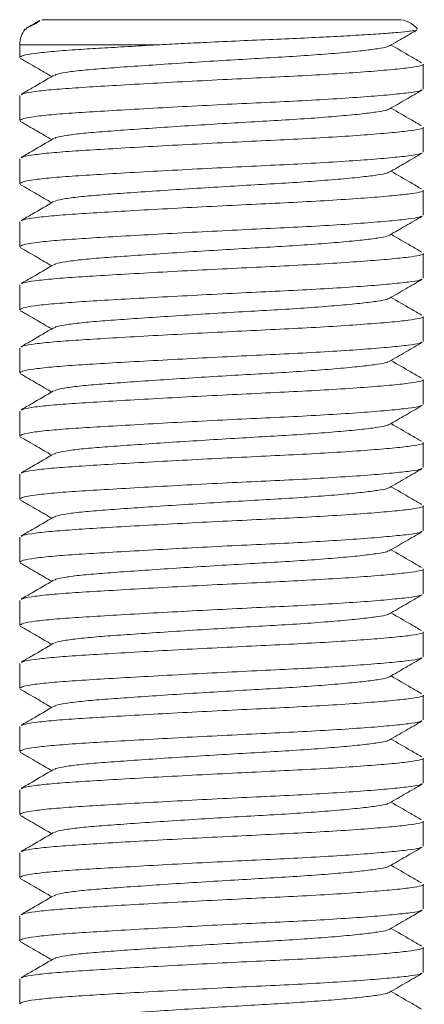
# Model space of a CAD drawing. Header units: millimetres. Extents: x 0 to 420, y 0 to 297.
# Tile 4 of 8: x 161 to 169, y 153 to 173. Entities that reach past the tile are written whole.
import ezdxf

# ---------------------------------------------------------------- set-up
doc = ezdxf.new("R2010")
doc.units = ezdxf.units.MM

msp = doc.modelspace()

# ---------------------------------------------------------------- linework, layer by layer
at = {"color": 7, "linetype": 'Continuous', "lineweight": 15}
for p, q in [((161.293, 172.733), (168.293, 172.733)), ((160.793, 172.233), (160.793, 171.984)), ((168.793, 171.359), (168.793, 171.853)), ((160.793, 171.228), (160.793, 170.734)), ((168.793, 170.109), (168.793, 170.603)), ((160.793, 169.978), (160.793, 169.484)), ((168.793, 168.859), (168.793, 169.353)), ((160.793, 168.728), (160.793, 168.234)), ((168.793, 167.609), (168.793, 168.103)), ((160.793, 167.478), (160.793, 166.984)), ((168.793, 166.359), (168.793, 166.853)), ((160.793, 166.228), (160.793, 165.734)), ((168.793, 165.109), (168.793, 165.603)), ((160.793, 164.978), (160.793, 164.484)), ((168.793, 163.859), (168.793, 164.353)), ((160.793, 163.728), (160.793, 163.234)), ((168.793, 162.609), (168.793, 163.103)), ((160.793, 162.478), (160.793, 161.984)), ((168.793, 161.359), (168.793, 161.853)), ((160.793, 161.228), (160.793, 160.734)), ((168.793, 160.109), (168.793, 160.603)), ((160.793, 159.978), (160.793, 159.484)), ((168.793, 158.859), (168.793, 159.353)), ((160.793, 158.728), (160.793, 158.234)), ((168.793, 157.609), (168.793, 158.103)), ((160.793, 157.478), (160.793, 156.984)), ((168.793, 156.359), (168.793, 156.853)), ((160.793, 156.228), (160.793, 155.734)), ((168.793, 155.109), (168.793, 155.603)), ((160.793, 154.978), (160.793, 154.484)), ((168.793, 153.859), (168.793, 154.353)), ((160.793, 153.728), (160.793, 153.234))]:
    msp.add_line(p, q, dxfattribs=at)
at = {"color": 8, "linetype": 'Continuous', "lineweight": 15}
msp.add_line((163.515, 172.233), (160.793, 172.233), dxfattribs=at)
at = {"color": 7, "linetype": 'Continuous', "lineweight": 15}
for centre, start, end in [((161.293, 172.233), 90, 97.2054), ((168.293, 172.233), 39.3055, 90), ((161.293, 172.233), 141.5152, 180)]:
    msp.add_arc(centre, 0.5, start, end, dxfattribs=at)
for points, knots in [([(161.193, 172.718), (161.192, 172.718), (161.185, 172.716), (161.178, 172.707), (161.172, 172.697), (161.148, 172.679), (161.14, 172.674), (161.131, 172.669), (161.124, 172.664), (161.115, 172.659), (161.102, 172.652), (161.072, 172.637), (160.999, 172.603), (160.929, 172.571), (160.914, 172.549), (160.908, 172.54)], [0, 0, 0, 0, 0.022441, 0.161859, 0.302029, 0.318585, 0.331403, 0.338704, 0.34607, 0.352455, 0.362644, 0.383057, 0.458236, 0.757739, 1, 1, 1, 1]), ([(161.193, 172.719), (161.141, 172.689), (161.061, 172.642), (160.98, 172.595), (160.95, 172.578)], [0, 0, 0, 0, 0.63425, 1, 1, 1, 1]), ([(163.515, 172.233), (163.675, 172.241), (163.998, 172.259), (164.551, 172.286), (165.166, 172.315), (165.819, 172.343), (166.449, 172.37), (167.024, 172.398), (167.537, 172.427), (167.966, 172.454), (168.309, 172.48), (168.54, 172.504), (168.661, 172.521), (168.664, 172.53), (168.665, 172.533)], [0, 0, 0, 0, 0.0700789, 0.14133, 0.2330429, 0.3274143, 0.4192021, 0.5136993, 0.6046953, 0.6983417, 0.7891512, 0.8825873, 0.9735459, 1, 1, 1, 1]), ([(168.12, 172.21), (168.229, 172.273), (168.412, 172.379), (168.594, 172.485), (168.668, 172.527)], [0, 0, 0, 0, 0.599565, 1, 1, 1, 1]), ([(163.515, 172.233), (163.32, 172.222), (162.934, 172.2), (162.414, 172.17), (161.912, 172.139), (161.451, 172.106), (161.078, 172.065), (160.837, 172.024), (160.809, 171.997), (160.795, 171.984)], [0, 0, 0, 0, 0.125785, 0.249429, 0.369569, 0.523467, 0.682463, 0.843595, 1, 1, 1, 1]), ([(168.104, 172.21), (168.096, 172.204), (168.073, 172.186), (167.901, 172.157), (167.599, 172.118), (167.174, 172.076), (166.657, 172.035), (166.076, 171.996), (165.453, 171.961), (164.803, 171.923), (164.14, 171.882), (163.498, 171.84), (162.916, 171.8), (162.413, 171.764), (161.997, 171.728), (161.689, 171.688), (161.512, 171.653), (161.489, 171.634), (161.483, 171.628)], [0, 0, 0, 0, 0.03143, 0.096287, 0.163333, 0.231729, 0.300125, 0.367171, 0.432028, 0.498347, 0.566438, 0.634988, 0.702627, 0.768093, 0.83356, 0.901199, 0.969749, 1, 1, 1, 1]), ([(168.762, 171.88), (168.69, 171.922), (168.489, 172.038), (168.287, 172.156), (168.157, 172.231)], [0, 0, 0, 0, 0.354447, 1, 1, 1, 1]), ([(160.805, 171.968), (160.915, 171.905), (161.123, 171.784), (161.331, 171.663), (161.43, 171.606)], [0, 0, 0, 0, 0.5261351, 1, 1, 1, 1]), ([(160.829, 171.247), (160.838, 171.254), (160.865, 171.275), (161.081, 171.31), (161.45, 171.35), (161.948, 171.386), (162.548, 171.422), (163.245, 171.463), (164.012, 171.504), (164.805, 171.545), (165.582, 171.583), (166.327, 171.618), (167.021, 171.657), (167.641, 171.699), (168.146, 171.74), (168.518, 171.779), (168.729, 171.814), (168.818, 171.839), (168.792, 171.853), (168.791, 171.853)], [0, 0, 0, 0, 0.034239, 0.100031, 0.164951, 0.22779, 0.290628, 0.355549, 0.421341, 0.486694, 0.550349, 0.612604, 0.676956, 0.742601, 0.808247, 0.872599, 0.934854, 0.998509, 1, 1, 1, 1]), ([(161.466, 171.628), (161.324, 171.545), (161.11, 171.421), (160.896, 171.297), (160.824, 171.255)], [0, 0, 0, 0, 0.665895, 1, 1, 1, 1]), ([(168.758, 171.341), (168.748, 171.334), (168.719, 171.314), (168.51, 171.285), (168.148, 171.246), (167.64, 171.204), (167.021, 171.163), (166.327, 171.123), (165.582, 171.089), (164.805, 171.051), (164.012, 171.01), (163.245, 170.968), (162.548, 170.928), (161.947, 170.892), (161.451, 170.856), (161.078, 170.815), (160.837, 170.774), (160.809, 170.747), (160.795, 170.734)], [0, 0, 0, 0, 0.035493, 0.09775, 0.162104, 0.227751, 0.293398, 0.357752, 0.420009, 0.483666, 0.549022, 0.614816, 0.679738, 0.742579, 0.805419, 0.870342, 0.936136, 1, 1, 1, 1]), ([(168.12, 170.96), (168.229, 171.023), (168.448, 171.15), (168.667, 171.277), (168.777, 171.341)], [0, 0, 0, 0, 0.499846, 1, 1, 1, 1]), ([(168.104, 170.96), (168.096, 170.954), (168.073, 170.936), (167.901, 170.907), (167.599, 170.868), (167.174, 170.826), (166.657, 170.785), (166.076, 170.746), (165.453, 170.711), (164.803, 170.673), (164.14, 170.632), (163.498, 170.59), (162.916, 170.55), (162.413, 170.514), (161.997, 170.478), (161.689, 170.438), (161.512, 170.403), (161.489, 170.384), (161.483, 170.378)], [0, 0, 0, 0, 0.03143, 0.096287, 0.163333, 0.231729, 0.300125, 0.367171, 0.432028, 0.498347, 0.566438, 0.634988, 0.702627, 0.768093, 0.83356, 0.901199, 0.969749, 1, 1, 1, 1]), ([(168.762, 170.63), (168.69, 170.672), (168.489, 170.788), (168.287, 170.906), (168.157, 170.981)], [0, 0, 0, 0, 0.354447, 1, 1, 1, 1]), ([(160.805, 170.718), (160.915, 170.655), (161.123, 170.534), (161.331, 170.413), (161.43, 170.356)], [0, 0, 0, 0, 0.526135, 1, 1, 1, 1]), ([(160.829, 169.997), (160.838, 170.004), (160.865, 170.025), (161.081, 170.06), (161.45, 170.1), (161.948, 170.136), (162.548, 170.172), (163.245, 170.213), (164.012, 170.254), (164.805, 170.295), (165.582, 170.333), (166.327, 170.368), (167.021, 170.407), (167.641, 170.449), (168.146, 170.49), (168.518, 170.529), (168.729, 170.564), (168.818, 170.589), (168.792, 170.603), (168.791, 170.603)], [0, 0, 0, 0, 0.0342385, 0.1000306, 0.164951, 0.2277896, 0.2906282, 0.3555485, 0.4213407, 0.486694, 0.550349, 0.6126045, 0.6769563, 0.7426015, 0.8082467, 0.8725985, 0.9348539, 0.998509, 1, 1, 1, 1]), ([(161.466, 170.378), (161.324, 170.295), (161.11, 170.171), (160.896, 170.047), (160.824, 170.005)], [0, 0, 0, 0, 0.665895, 1, 1, 1, 1]), ([(168.758, 170.091), (168.748, 170.084), (168.719, 170.064), (168.51, 170.035), (168.148, 169.996), (167.64, 169.954), (167.021, 169.913), (166.327, 169.873), (165.582, 169.839), (164.805, 169.801), (164.012, 169.76), (163.245, 169.718), (162.548, 169.678), (161.947, 169.642), (161.451, 169.606), (161.078, 169.565), (160.837, 169.524), (160.809, 169.497), (160.795, 169.484)], [0, 0, 0, 0, 0.035493, 0.09775, 0.162104, 0.227751, 0.293398, 0.357752, 0.420009, 0.483666, 0.549022, 0.614816, 0.679738, 0.742579, 0.805419, 0.870342, 0.936136, 1, 1, 1, 1]), ([(168.12, 169.71), (168.229, 169.773), (168.448, 169.9), (168.667, 170.027), (168.777, 170.091)], [0, 0, 0, 0, 0.499846, 1, 1, 1, 1]), ([(168.104, 169.71), (168.096, 169.704), (168.073, 169.686), (167.901, 169.657), (167.599, 169.618), (167.174, 169.576), (166.657, 169.535), (166.076, 169.496), (165.453, 169.461), (164.803, 169.423), (164.14, 169.382), (163.498, 169.34), (162.916, 169.3), (162.413, 169.264), (161.997, 169.228), (161.689, 169.188), (161.512, 169.153), (161.489, 169.134), (161.483, 169.128)], [0, 0, 0, 0, 0.03143, 0.096287, 0.163333, 0.231729, 0.300125, 0.367171, 0.432028, 0.498347, 0.566438, 0.634988, 0.702627, 0.768093, 0.83356, 0.901199, 0.969749, 1, 1, 1, 1]), ([(168.762, 169.38), (168.69, 169.422), (168.489, 169.538), (168.287, 169.656), (168.157, 169.731)], [0, 0, 0, 0, 0.354447, 1, 1, 1, 1]), ([(160.805, 169.468), (160.915, 169.405), (161.123, 169.284), (161.331, 169.163), (161.43, 169.106)], [0, 0, 0, 0, 0.526135, 1, 1, 1, 1]), ([(160.829, 168.747), (160.838, 168.754), (160.865, 168.775), (161.081, 168.81), (161.45, 168.85), (161.948, 168.886), (162.548, 168.922), (163.245, 168.963), (164.012, 169.004), (164.805, 169.045), (165.582, 169.083), (166.327, 169.118), (167.021, 169.157), (167.641, 169.199), (168.146, 169.24), (168.518, 169.279), (168.729, 169.314), (168.818, 169.339), (168.792, 169.353), (168.791, 169.353)], [0, 0, 0, 0, 0.034239, 0.100031, 0.164951, 0.22779, 0.290628, 0.355549, 0.421341, 0.486694, 0.550349, 0.612604, 0.676956, 0.742601, 0.808247, 0.872599, 0.934854, 0.998509, 1, 1, 1, 1]), ([(161.466, 169.128), (161.324, 169.045), (161.11, 168.921), (160.896, 168.797), (160.824, 168.755)], [0, 0, 0, 0, 0.665895, 1, 1, 1, 1]), ([(168.758, 168.841), (168.748, 168.834), (168.719, 168.814), (168.51, 168.785), (168.148, 168.746), (167.64, 168.704), (167.021, 168.663), (166.327, 168.623), (165.582, 168.589), (164.805, 168.551), (164.012, 168.51), (163.245, 168.468), (162.548, 168.428), (161.947, 168.392), (161.451, 168.356), (161.078, 168.315), (160.837, 168.274), (160.809, 168.247), (160.795, 168.234)], [0, 0, 0, 0, 0.0354925, 0.0977499, 0.1621037, 0.2277509, 0.2933981, 0.3577519, 0.4200093, 0.4836663, 0.5490216, 0.6148158, 0.6797381, 0.7425787, 0.8054193, 0.8703416, 0.9361357, 1, 1, 1, 1]), ([(168.12, 168.46), (168.229, 168.523), (168.448, 168.65), (168.667, 168.777), (168.777, 168.841)], [0, 0, 0, 0, 0.499846, 1, 1, 1, 1]), ([(168.104, 168.46), (168.096, 168.454), (168.073, 168.436), (167.901, 168.407), (167.599, 168.368), (167.174, 168.326), (166.657, 168.285), (166.076, 168.246), (165.453, 168.211), (164.803, 168.173), (164.14, 168.132), (163.498, 168.09), (162.916, 168.05), (162.413, 168.014), (161.997, 167.978), (161.689, 167.938), (161.512, 167.903), (161.489, 167.884), (161.483, 167.878)], [0, 0, 0, 0, 0.03143, 0.096287, 0.163333, 0.231729, 0.300125, 0.367171, 0.432028, 0.498347, 0.566438, 0.634988, 0.702627, 0.768093, 0.83356, 0.901199, 0.969749, 1, 1, 1, 1]), ([(168.762, 168.13), (168.69, 168.172), (168.489, 168.288), (168.287, 168.406), (168.157, 168.481)], [0, 0, 0, 0, 0.354447, 1, 1, 1, 1]), ([(160.805, 168.218), (160.915, 168.155), (161.123, 168.034), (161.331, 167.913), (161.43, 167.856)], [0, 0, 0, 0, 0.526135, 1, 1, 1, 1]), ([(160.829, 167.497), (160.838, 167.504), (160.865, 167.525), (161.081, 167.56), (161.45, 167.6), (161.948, 167.636), (162.548, 167.672), (163.245, 167.713), (164.012, 167.754), (164.805, 167.795), (165.582, 167.833), (166.327, 167.868), (167.021, 167.907), (167.641, 167.949), (168.146, 167.99), (168.518, 168.029), (168.729, 168.064), (168.818, 168.089), (168.792, 168.103), (168.791, 168.103)], [0, 0, 0, 0, 0.034239, 0.100031, 0.164951, 0.22779, 0.290628, 0.355549, 0.421341, 0.486694, 0.550349, 0.612604, 0.676956, 0.742601, 0.808247, 0.872599, 0.934854, 0.998509, 1, 1, 1, 1]), ([(161.466, 167.878), (161.324, 167.795), (161.11, 167.671), (160.896, 167.547), (160.824, 167.505)], [0, 0, 0, 0, 0.6658954, 1, 1, 1, 1]), ([(168.758, 167.591), (168.748, 167.584), (168.719, 167.564), (168.51, 167.535), (168.148, 167.496), (167.64, 167.454), (167.021, 167.413), (166.327, 167.373), (165.582, 167.339), (164.805, 167.301), (164.012, 167.26), (163.245, 167.218), (162.548, 167.178), (161.947, 167.142), (161.451, 167.106), (161.078, 167.065), (160.837, 167.024), (160.809, 166.997), (160.795, 166.984)], [0, 0, 0, 0, 0.0354925, 0.0977499, 0.1621037, 0.2277509, 0.2933981, 0.3577519, 0.4200093, 0.4836663, 0.5490216, 0.6148158, 0.6797381, 0.7425787, 0.8054193, 0.8703416, 0.9361357, 1, 1, 1, 1]), ([(168.12, 167.21), (168.229, 167.273), (168.448, 167.4), (168.667, 167.527), (168.777, 167.591)], [0, 0, 0, 0, 0.499846, 1, 1, 1, 1]), ([(168.104, 167.21), (168.096, 167.204), (168.073, 167.186), (167.901, 167.157), (167.599, 167.118), (167.174, 167.076), (166.657, 167.035), (166.076, 166.996), (165.453, 166.961), (164.803, 166.923), (164.14, 166.882), (163.498, 166.84), (162.916, 166.8), (162.413, 166.764), (161.997, 166.728), (161.689, 166.688), (161.512, 166.653), (161.489, 166.634), (161.483, 166.628)], [0, 0, 0, 0, 0.03143, 0.096287, 0.163333, 0.231729, 0.300125, 0.367171, 0.432028, 0.498347, 0.566438, 0.634988, 0.702627, 0.768093, 0.83356, 0.901199, 0.969749, 1, 1, 1, 1]), ([(168.762, 166.88), (168.69, 166.922), (168.489, 167.038), (168.287, 167.156), (168.157, 167.231)], [0, 0, 0, 0, 0.354447, 1, 1, 1, 1]), ([(160.805, 166.968), (160.915, 166.905), (161.123, 166.784), (161.331, 166.663), (161.43, 166.606)], [0, 0, 0, 0, 0.5261351, 1, 1, 1, 1]), ([(160.829, 166.247), (160.838, 166.254), (160.865, 166.275), (161.081, 166.31), (161.45, 166.35), (161.948, 166.386), (162.548, 166.422), (163.245, 166.463), (164.012, 166.504), (164.805, 166.545), (165.582, 166.583), (166.327, 166.618), (167.021, 166.657), (167.641, 166.699), (168.146, 166.74), (168.518, 166.779), (168.729, 166.814), (168.818, 166.839), (168.792, 166.853), (168.791, 166.853)], [0, 0, 0, 0, 0.034239, 0.100031, 0.164951, 0.22779, 0.290628, 0.355549, 0.421341, 0.486694, 0.550349, 0.612604, 0.676956, 0.742601, 0.808247, 0.872599, 0.934854, 0.998509, 1, 1, 1, 1]), ([(161.466, 166.628), (161.324, 166.545), (161.11, 166.421), (160.896, 166.297), (160.824, 166.255)], [0, 0, 0, 0, 0.665895, 1, 1, 1, 1]), ([(168.758, 166.341), (168.748, 166.334), (168.719, 166.314), (168.51, 166.285), (168.148, 166.246), (167.64, 166.204), (167.021, 166.163), (166.327, 166.123), (165.582, 166.089), (164.805, 166.051), (164.012, 166.01), (163.245, 165.968), (162.548, 165.928), (161.947, 165.892), (161.451, 165.856), (161.078, 165.815), (160.837, 165.774), (160.809, 165.747), (160.795, 165.734)], [0, 0, 0, 0, 0.035493, 0.09775, 0.162104, 0.227751, 0.293398, 0.357752, 0.420009, 0.483666, 0.549022, 0.614816, 0.679738, 0.742579, 0.805419, 0.870342, 0.936136, 1, 1, 1, 1]), ([(168.12, 165.96), (168.229, 166.023), (168.448, 166.15), (168.667, 166.277), (168.777, 166.341)], [0, 0, 0, 0, 0.499846, 1, 1, 1, 1]), ([(168.104, 165.96), (168.096, 165.954), (168.073, 165.936), (167.901, 165.907), (167.599, 165.868), (167.174, 165.826), (166.657, 165.785), (166.076, 165.746), (165.453, 165.711), (164.803, 165.673), (164.14, 165.632), (163.498, 165.59), (162.916, 165.55), (162.413, 165.514), (161.997, 165.478), (161.689, 165.438), (161.512, 165.403), (161.489, 165.384), (161.483, 165.378)], [0, 0, 0, 0, 0.03143, 0.096287, 0.163333, 0.231729, 0.300125, 0.367171, 0.432028, 0.498347, 0.566438, 0.634988, 0.702627, 0.768093, 0.83356, 0.901199, 0.969749, 1, 1, 1, 1]), ([(168.762, 165.63), (168.69, 165.672), (168.489, 165.788), (168.287, 165.906), (168.157, 165.981)], [0, 0, 0, 0, 0.354447, 1, 1, 1, 1]), ([(160.805, 165.718), (160.915, 165.655), (161.123, 165.534), (161.331, 165.413), (161.43, 165.356)], [0, 0, 0, 0, 0.526135, 1, 1, 1, 1]), ([(160.829, 164.997), (160.838, 165.004), (160.865, 165.025), (161.081, 165.06), (161.45, 165.1), (161.948, 165.136), (162.548, 165.172), (163.245, 165.213), (164.012, 165.254), (164.805, 165.295), (165.582, 165.333), (166.327, 165.368), (167.021, 165.407), (167.641, 165.449), (168.146, 165.49), (168.518, 165.529), (168.729, 165.564), (168.818, 165.589), (168.792, 165.603), (168.791, 165.603)], [0, 0, 0, 0, 0.034239, 0.100031, 0.164951, 0.22779, 0.290628, 0.355549, 0.421341, 0.486694, 0.550349, 0.612604, 0.676956, 0.742601, 0.808247, 0.872599, 0.934854, 0.998509, 1, 1, 1, 1]), ([(161.466, 165.378), (161.324, 165.295), (161.11, 165.171), (160.896, 165.047), (160.824, 165.005)], [0, 0, 0, 0, 0.665895, 1, 1, 1, 1]), ([(168.758, 165.091), (168.748, 165.084), (168.719, 165.064), (168.51, 165.035), (168.148, 164.996), (167.64, 164.954), (167.021, 164.913), (166.327, 164.873), (165.582, 164.839), (164.805, 164.801), (164.012, 164.76), (163.245, 164.718), (162.548, 164.678), (161.947, 164.642), (161.451, 164.606), (161.078, 164.565), (160.837, 164.524), (160.809, 164.497), (160.795, 164.484)], [0, 0, 0, 0, 0.035493, 0.09775, 0.162104, 0.227751, 0.293398, 0.357752, 0.420009, 0.483666, 0.549022, 0.614816, 0.679738, 0.742579, 0.805419, 0.870342, 0.936136, 1, 1, 1, 1]), ([(168.12, 164.71), (168.229, 164.773), (168.448, 164.9), (168.667, 165.027), (168.777, 165.091)], [0, 0, 0, 0, 0.499846, 1, 1, 1, 1]), ([(168.104, 164.71), (168.096, 164.704), (168.073, 164.686), (167.901, 164.657), (167.599, 164.618), (167.174, 164.576), (166.657, 164.535), (166.076, 164.496), (165.453, 164.461), (164.803, 164.423), (164.14, 164.382), (163.498, 164.34), (162.916, 164.3), (162.413, 164.264), (161.997, 164.228), (161.689, 164.188), (161.512, 164.153), (161.489, 164.134), (161.483, 164.128)], [0, 0, 0, 0, 0.03143, 0.096287, 0.163333, 0.231729, 0.300125, 0.367171, 0.432028, 0.498347, 0.566438, 0.634988, 0.702627, 0.768093, 0.83356, 0.901199, 0.969749, 1, 1, 1, 1]), ([(168.762, 164.38), (168.69, 164.422), (168.489, 164.538), (168.287, 164.656), (168.157, 164.731)], [0, 0, 0, 0, 0.354447, 1, 1, 1, 1]), ([(160.805, 164.468), (160.915, 164.405), (161.123, 164.284), (161.331, 164.163), (161.43, 164.106)], [0, 0, 0, 0, 0.526135, 1, 1, 1, 1]), ([(160.829, 163.747), (160.838, 163.754), (160.865, 163.775), (161.081, 163.81), (161.45, 163.85), (161.948, 163.886), (162.548, 163.922), (163.245, 163.963), (164.012, 164.004), (164.805, 164.045), (165.582, 164.083), (166.327, 164.118), (167.021, 164.157), (167.641, 164.199), (168.146, 164.24), (168.518, 164.279), (168.729, 164.314), (168.818, 164.339), (168.792, 164.353), (168.791, 164.353)], [0, 0, 0, 0, 0.034239, 0.100031, 0.164951, 0.22779, 0.290628, 0.355549, 0.421341, 0.486694, 0.550349, 0.612604, 0.676956, 0.742601, 0.808247, 0.872599, 0.934854, 0.998509, 1, 1, 1, 1]), ([(161.466, 164.128), (161.324, 164.045), (161.11, 163.921), (160.896, 163.797), (160.824, 163.755)], [0, 0, 0, 0, 0.6658954, 1, 1, 1, 1]), ([(168.758, 163.841), (168.748, 163.834), (168.719, 163.814), (168.51, 163.785), (168.148, 163.746), (167.64, 163.704), (167.021, 163.663), (166.327, 163.623), (165.582, 163.589), (164.805, 163.551), (164.012, 163.51), (163.245, 163.468), (162.548, 163.428), (161.947, 163.392), (161.451, 163.356), (161.078, 163.315), (160.837, 163.274), (160.809, 163.247), (160.795, 163.234)], [0, 0, 0, 0, 0.035493, 0.09775, 0.162104, 0.227751, 0.293398, 0.357752, 0.420009, 0.483666, 0.549022, 0.614816, 0.679738, 0.742579, 0.805419, 0.870342, 0.936136, 1, 1, 1, 1]), ([(168.12, 163.46), (168.229, 163.523), (168.448, 163.65), (168.667, 163.777), (168.777, 163.841)], [0, 0, 0, 0, 0.499846, 1, 1, 1, 1]), ([(168.762, 163.13), (168.69, 163.172), (168.489, 163.288), (168.287, 163.406), (168.157, 163.481)], [0, 0, 0, 0, 0.354447, 1, 1, 1, 1]), ([(168.104, 163.46), (168.096, 163.454), (168.073, 163.436), (167.901, 163.407), (167.599, 163.368), (167.174, 163.326), (166.657, 163.285), (166.076, 163.246), (165.453, 163.211), (164.803, 163.173), (164.14, 163.132), (163.498, 163.09), (162.916, 163.05), (162.413, 163.014), (161.997, 162.978), (161.689, 162.938), (161.512, 162.903), (161.489, 162.884), (161.483, 162.878)], [0, 0, 0, 0, 0.03143, 0.096287, 0.163333, 0.231729, 0.300125, 0.367171, 0.432028, 0.498347, 0.566438, 0.634988, 0.702627, 0.768093, 0.83356, 0.901199, 0.969749, 1, 1, 1, 1]), ([(160.805, 163.218), (160.915, 163.155), (161.123, 163.034), (161.331, 162.913), (161.43, 162.856)], [0, 0, 0, 0, 0.526135, 1, 1, 1, 1]), ([(160.829, 162.497), (160.838, 162.504), (160.865, 162.525), (161.081, 162.56), (161.45, 162.6), (161.948, 162.636), (162.548, 162.672), (163.245, 162.713), (164.012, 162.754), (164.805, 162.795), (165.582, 162.833), (166.327, 162.868), (167.021, 162.907), (167.641, 162.949), (168.146, 162.99), (168.518, 163.029), (168.729, 163.064), (168.818, 163.089), (168.792, 163.103), (168.791, 163.103)], [0, 0, 0, 0, 0.034239, 0.100031, 0.164951, 0.22779, 0.290628, 0.355549, 0.421341, 0.486694, 0.550349, 0.612604, 0.676956, 0.742601, 0.808247, 0.872599, 0.934854, 0.998509, 1, 1, 1, 1]), ([(161.466, 162.878), (161.324, 162.795), (161.11, 162.671), (160.896, 162.547), (160.824, 162.505)], [0, 0, 0, 0, 0.6658954, 1, 1, 1, 1]), ([(168.758, 162.591), (168.748, 162.584), (168.719, 162.564), (168.51, 162.535), (168.148, 162.496), (167.64, 162.454), (167.021, 162.413), (166.327, 162.373), (165.582, 162.339), (164.805, 162.301), (164.012, 162.26), (163.245, 162.218), (162.548, 162.178), (161.947, 162.142), (161.451, 162.106), (161.078, 162.065), (160.837, 162.024), (160.809, 161.997), (160.795, 161.984)], [0, 0, 0, 0, 0.035493, 0.09775, 0.162104, 0.227751, 0.293398, 0.357752, 0.420009, 0.483666, 0.549022, 0.614816, 0.679738, 0.742579, 0.805419, 0.870342, 0.936136, 1, 1, 1, 1]), ([(168.12, 162.21), (168.229, 162.273), (168.448, 162.4), (168.667, 162.527), (168.777, 162.591)], [0, 0, 0, 0, 0.499846, 1, 1, 1, 1]), ([(168.104, 162.21), (168.096, 162.204), (168.073, 162.186), (167.901, 162.157), (167.599, 162.118), (167.174, 162.076), (166.657, 162.035), (166.076, 161.996), (165.453, 161.961), (164.803, 161.923), (164.14, 161.882), (163.498, 161.84), (162.916, 161.8), (162.413, 161.764), (161.997, 161.728), (161.689, 161.688), (161.512, 161.653), (161.489, 161.634), (161.483, 161.628)], [0, 0, 0, 0, 0.03143, 0.096287, 0.163333, 0.231729, 0.300125, 0.367171, 0.432028, 0.498347, 0.566438, 0.634988, 0.702627, 0.768093, 0.83356, 0.901199, 0.969749, 1, 1, 1, 1]), ([(168.762, 161.88), (168.69, 161.922), (168.489, 162.038), (168.287, 162.156), (168.157, 162.231)], [0, 0, 0, 0, 0.354447, 1, 1, 1, 1]), ([(160.805, 161.968), (160.915, 161.905), (161.123, 161.784), (161.331, 161.663), (161.43, 161.606)], [0, 0, 0, 0, 0.526135, 1, 1, 1, 1]), ([(160.829, 161.247), (160.838, 161.254), (160.865, 161.275), (161.081, 161.31), (161.45, 161.35), (161.948, 161.386), (162.548, 161.422), (163.245, 161.463), (164.012, 161.504), (164.805, 161.545), (165.582, 161.583), (166.327, 161.618), (167.021, 161.657), (167.641, 161.699), (168.146, 161.74), (168.518, 161.779), (168.729, 161.814), (168.818, 161.839), (168.792, 161.853), (168.791, 161.853)], [0, 0, 0, 0, 0.034239, 0.100031, 0.164951, 0.22779, 0.290628, 0.355549, 0.421341, 0.486694, 0.550349, 0.612604, 0.676956, 0.742601, 0.808247, 0.872599, 0.934854, 0.998509, 1, 1, 1, 1]), ([(161.466, 161.628), (161.324, 161.545), (161.11, 161.421), (160.896, 161.297), (160.824, 161.255)], [0, 0, 0, 0, 0.665895, 1, 1, 1, 1]), ([(168.758, 161.341), (168.748, 161.334), (168.719, 161.314), (168.51, 161.285), (168.148, 161.246), (167.64, 161.204), (167.021, 161.163), (166.327, 161.123), (165.582, 161.089), (164.805, 161.051), (164.012, 161.01), (163.245, 160.968), (162.548, 160.928), (161.947, 160.892), (161.451, 160.856), (161.078, 160.815), (160.837, 160.774), (160.809, 160.747), (160.795, 160.734)], [0, 0, 0, 0, 0.035493, 0.09775, 0.162104, 0.227751, 0.293398, 0.357752, 0.420009, 0.483666, 0.549022, 0.614816, 0.679738, 0.742579, 0.805419, 0.870342, 0.936136, 1, 1, 1, 1]), ([(168.12, 160.96), (168.229, 161.023), (168.448, 161.15), (168.667, 161.277), (168.777, 161.341)], [0, 0, 0, 0, 0.499846, 1, 1, 1, 1]), ([(168.104, 160.96), (168.096, 160.954), (168.073, 160.936), (167.901, 160.907), (167.599, 160.868), (167.174, 160.826), (166.657, 160.785), (166.076, 160.746), (165.453, 160.711), (164.803, 160.673), (164.14, 160.632), (163.498, 160.59), (162.916, 160.55), (162.413, 160.514), (161.997, 160.478), (161.689, 160.438), (161.512, 160.403), (161.489, 160.384), (161.483, 160.378)], [0, 0, 0, 0, 0.03143, 0.096287, 0.163333, 0.231729, 0.300125, 0.367171, 0.432028, 0.498347, 0.566438, 0.634988, 0.702627, 0.768093, 0.83356, 0.901199, 0.969749, 1, 1, 1, 1]), ([(168.762, 160.63), (168.69, 160.672), (168.489, 160.788), (168.287, 160.906), (168.157, 160.981)], [0, 0, 0, 0, 0.354447, 1, 1, 1, 1]), ([(160.805, 160.718), (160.915, 160.655), (161.123, 160.534), (161.331, 160.413), (161.43, 160.356)], [0, 0, 0, 0, 0.5261351, 1, 1, 1, 1]), ([(160.829, 159.997), (160.838, 160.004), (160.865, 160.025), (161.081, 160.06), (161.45, 160.1), (161.948, 160.136), (162.548, 160.172), (163.245, 160.213), (164.012, 160.254), (164.805, 160.295), (165.582, 160.333), (166.327, 160.368), (167.021, 160.407), (167.641, 160.449), (168.146, 160.49), (168.518, 160.529), (168.729, 160.564), (168.818, 160.589), (168.792, 160.603), (168.791, 160.603)], [0, 0, 0, 0, 0.034239, 0.100031, 0.164951, 0.22779, 0.290628, 0.355549, 0.421341, 0.486694, 0.550349, 0.612604, 0.676956, 0.742601, 0.808247, 0.872599, 0.934854, 0.998509, 1, 1, 1, 1]), ([(161.466, 160.378), (161.324, 160.295), (161.11, 160.171), (160.896, 160.047), (160.824, 160.005)], [0, 0, 0, 0, 0.665895, 1, 1, 1, 1]), ([(168.758, 160.091), (168.748, 160.084), (168.719, 160.064), (168.51, 160.035), (168.148, 159.996), (167.64, 159.954), (167.021, 159.913), (166.327, 159.873), (165.582, 159.839), (164.805, 159.801), (164.012, 159.76), (163.245, 159.718), (162.548, 159.678), (161.947, 159.642), (161.451, 159.606), (161.078, 159.565), (160.837, 159.524), (160.809, 159.497), (160.795, 159.484)], [0, 0, 0, 0, 0.035493, 0.09775, 0.162104, 0.227751, 0.293398, 0.357752, 0.420009, 0.483666, 0.549022, 0.614816, 0.679738, 0.742579, 0.805419, 0.870342, 0.936136, 1, 1, 1, 1]), ([(168.12, 159.71), (168.229, 159.773), (168.448, 159.9), (168.667, 160.027), (168.777, 160.091)], [0, 0, 0, 0, 0.499846, 1, 1, 1, 1]), ([(168.104, 159.71), (168.096, 159.704), (168.073, 159.686), (167.901, 159.657), (167.599, 159.618), (167.174, 159.576), (166.657, 159.535), (166.076, 159.496), (165.453, 159.461), (164.803, 159.423), (164.14, 159.382), (163.498, 159.34), (162.916, 159.3), (162.413, 159.264), (161.997, 159.228), (161.689, 159.188), (161.512, 159.153), (161.489, 159.134), (161.483, 159.128)], [0, 0, 0, 0, 0.03143, 0.096287, 0.163333, 0.231729, 0.300125, 0.367171, 0.432028, 0.498347, 0.566438, 0.634988, 0.702627, 0.768093, 0.83356, 0.901199, 0.969749, 1, 1, 1, 1]), ([(168.762, 159.38), (168.69, 159.422), (168.489, 159.538), (168.287, 159.656), (168.157, 159.731)], [0, 0, 0, 0, 0.354447, 1, 1, 1, 1]), ([(160.805, 159.468), (160.915, 159.405), (161.123, 159.284), (161.331, 159.163), (161.43, 159.106)], [0, 0, 0, 0, 0.526135, 1, 1, 1, 1]), ([(160.829, 158.747), (160.838, 158.754), (160.865, 158.775), (161.081, 158.81), (161.45, 158.85), (161.948, 158.886), (162.548, 158.922), (163.245, 158.963), (164.012, 159.004), (164.805, 159.045), (165.582, 159.083), (166.327, 159.118), (167.021, 159.157), (167.641, 159.199), (168.146, 159.24), (168.518, 159.279), (168.729, 159.314), (168.818, 159.339), (168.792, 159.353), (168.791, 159.353)], [0, 0, 0, 0, 0.034239, 0.100031, 0.164951, 0.22779, 0.290628, 0.355549, 0.421341, 0.486694, 0.550349, 0.612604, 0.676956, 0.742601, 0.808247, 0.872599, 0.934854, 0.998509, 1, 1, 1, 1]), ([(161.466, 159.128), (161.324, 159.045), (161.11, 158.921), (160.896, 158.797), (160.824, 158.755)], [0, 0, 0, 0, 0.665895, 1, 1, 1, 1]), ([(168.758, 158.841), (168.748, 158.834), (168.719, 158.814), (168.51, 158.785), (168.148, 158.746), (167.64, 158.704), (167.021, 158.663), (166.327, 158.623), (165.582, 158.589), (164.805, 158.551), (164.012, 158.51), (163.245, 158.468), (162.548, 158.428), (161.947, 158.392), (161.451, 158.356), (161.078, 158.315), (160.837, 158.274), (160.809, 158.247), (160.795, 158.234)], [0, 0, 0, 0, 0.035493, 0.09775, 0.162104, 0.227751, 0.293398, 0.357752, 0.420009, 0.483666, 0.549022, 0.614816, 0.679738, 0.742579, 0.805419, 0.870342, 0.936136, 1, 1, 1, 1]), ([(168.12, 158.46), (168.229, 158.523), (168.448, 158.65), (168.667, 158.777), (168.777, 158.841)], [0, 0, 0, 0, 0.499846, 1, 1, 1, 1]), ([(168.104, 158.46), (168.096, 158.454), (168.073, 158.436), (167.901, 158.407), (167.599, 158.368), (167.174, 158.326), (166.657, 158.285), (166.076, 158.246), (165.453, 158.211), (164.803, 158.173), (164.14, 158.132), (163.498, 158.09), (162.916, 158.05), (162.413, 158.014), (161.997, 157.978), (161.689, 157.938), (161.512, 157.903), (161.489, 157.884), (161.483, 157.878)], [0, 0, 0, 0, 0.03143, 0.096287, 0.163333, 0.231729, 0.300125, 0.367171, 0.432028, 0.498347, 0.566438, 0.634988, 0.702627, 0.768093, 0.83356, 0.901199, 0.969749, 1, 1, 1, 1]), ([(168.762, 158.13), (168.69, 158.172), (168.489, 158.288), (168.287, 158.406), (168.157, 158.481)], [0, 0, 0, 0, 0.354447, 1, 1, 1, 1]), ([(160.805, 158.218), (160.915, 158.155), (161.123, 158.034), (161.331, 157.913), (161.43, 157.856)], [0, 0, 0, 0, 0.5261351, 1, 1, 1, 1]), ([(160.829, 157.497), (160.838, 157.504), (160.865, 157.525), (161.081, 157.56), (161.45, 157.6), (161.948, 157.636), (162.548, 157.672), (163.245, 157.713), (164.012, 157.754), (164.805, 157.795), (165.582, 157.833), (166.327, 157.868), (167.021, 157.907), (167.641, 157.949), (168.146, 157.99), (168.518, 158.029), (168.729, 158.064), (168.818, 158.089), (168.792, 158.103), (168.791, 158.103)], [0, 0, 0, 0, 0.034239, 0.100031, 0.164951, 0.22779, 0.290628, 0.355549, 0.421341, 0.486694, 0.550349, 0.612604, 0.676956, 0.742601, 0.808247, 0.872599, 0.934854, 0.998509, 1, 1, 1, 1]), ([(161.466, 157.878), (161.324, 157.795), (161.11, 157.671), (160.896, 157.547), (160.824, 157.505)], [0, 0, 0, 0, 0.665895, 1, 1, 1, 1]), ([(168.758, 157.591), (168.748, 157.584), (168.719, 157.564), (168.51, 157.535), (168.148, 157.496), (167.64, 157.454), (167.021, 157.413), (166.327, 157.373), (165.582, 157.339), (164.805, 157.301), (164.012, 157.26), (163.245, 157.218), (162.548, 157.178), (161.947, 157.142), (161.451, 157.106), (161.078, 157.065), (160.837, 157.024), (160.809, 156.997), (160.795, 156.984)], [0, 0, 0, 0, 0.0354925, 0.0977499, 0.1621037, 0.2277509, 0.2933981, 0.3577519, 0.4200093, 0.4836663, 0.5490216, 0.6148158, 0.6797381, 0.7425787, 0.8054193, 0.8703416, 0.9361357, 1, 1, 1, 1]), ([(168.12, 157.21), (168.229, 157.273), (168.448, 157.4), (168.667, 157.527), (168.777, 157.591)], [0, 0, 0, 0, 0.499846, 1, 1, 1, 1]), ([(168.762, 156.88), (168.69, 156.922), (168.489, 157.038), (168.287, 157.156), (168.157, 157.231)], [0, 0, 0, 0, 0.354447, 1, 1, 1, 1]), ([(168.104, 157.21), (168.096, 157.204), (168.073, 157.186), (167.901, 157.157), (167.599, 157.118), (167.174, 157.076), (166.657, 157.035), (166.076, 156.996), (165.453, 156.961), (164.803, 156.923), (164.14, 156.882), (163.498, 156.84), (162.916, 156.8), (162.413, 156.764), (161.997, 156.728), (161.689, 156.688), (161.512, 156.653), (161.489, 156.634), (161.483, 156.628)], [0, 0, 0, 0, 0.03143, 0.096287, 0.163333, 0.231729, 0.300125, 0.367171, 0.432028, 0.498347, 0.566438, 0.634988, 0.702627, 0.768093, 0.83356, 0.901199, 0.969749, 1, 1, 1, 1]), ([(160.805, 156.968), (160.915, 156.905), (161.123, 156.784), (161.331, 156.663), (161.43, 156.606)], [0, 0, 0, 0, 0.526135, 1, 1, 1, 1]), ([(160.829, 156.247), (160.838, 156.254), (160.865, 156.275), (161.081, 156.31), (161.45, 156.35), (161.948, 156.386), (162.548, 156.422), (163.245, 156.463), (164.012, 156.504), (164.805, 156.545), (165.582, 156.583), (166.327, 156.618), (167.021, 156.657), (167.641, 156.699), (168.146, 156.74), (168.518, 156.779), (168.729, 156.814), (168.818, 156.839), (168.792, 156.853), (168.791, 156.853)], [0, 0, 0, 0, 0.034239, 0.100031, 0.164951, 0.22779, 0.290628, 0.355549, 0.421341, 0.486694, 0.550349, 0.612604, 0.676956, 0.742601, 0.808247, 0.872599, 0.934854, 0.998509, 1, 1, 1, 1]), ([(161.466, 156.628), (161.324, 156.545), (161.11, 156.421), (160.896, 156.297), (160.824, 156.255)], [0, 0, 0, 0, 0.665895, 1, 1, 1, 1]), ([(168.758, 156.341), (168.748, 156.334), (168.719, 156.314), (168.51, 156.285), (168.148, 156.246), (167.64, 156.204), (167.021, 156.163), (166.327, 156.123), (165.582, 156.089), (164.805, 156.051), (164.012, 156.01), (163.245, 155.968), (162.548, 155.928), (161.947, 155.892), (161.451, 155.856), (161.078, 155.815), (160.837, 155.774), (160.809, 155.747), (160.795, 155.734)], [0, 0, 0, 0, 0.035493, 0.09775, 0.162104, 0.227751, 0.293398, 0.357752, 0.420009, 0.483666, 0.549022, 0.614816, 0.679738, 0.742579, 0.805419, 0.870342, 0.936136, 1, 1, 1, 1]), ([(168.12, 155.96), (168.229, 156.023), (168.448, 156.15), (168.667, 156.277), (168.777, 156.341)], [0, 0, 0, 0, 0.499846, 1, 1, 1, 1]), ([(168.104, 155.96), (168.096, 155.954), (168.073, 155.936), (167.901, 155.907), (167.599, 155.868), (167.174, 155.826), (166.657, 155.785), (166.076, 155.746), (165.453, 155.711), (164.803, 155.673), (164.14, 155.632), (163.498, 155.59), (162.916, 155.55), (162.413, 155.514), (161.997, 155.478), (161.689, 155.438), (161.512, 155.403), (161.489, 155.384), (161.483, 155.378)], [0, 0, 0, 0, 0.03143, 0.096287, 0.163333, 0.231729, 0.300125, 0.367171, 0.432028, 0.498347, 0.566438, 0.634988, 0.702627, 0.768093, 0.83356, 0.901199, 0.969749, 1, 1, 1, 1]), ([(168.762, 155.63), (168.69, 155.672), (168.489, 155.788), (168.287, 155.906), (168.157, 155.981)], [0, 0, 0, 0, 0.354447, 1, 1, 1, 1]), ([(160.805, 155.718), (160.915, 155.655), (161.123, 155.534), (161.331, 155.413), (161.43, 155.356)], [0, 0, 0, 0, 0.526135, 1, 1, 1, 1]), ([(160.829, 154.997), (160.838, 155.004), (160.865, 155.025), (161.081, 155.06), (161.45, 155.1), (161.948, 155.136), (162.548, 155.172), (163.245, 155.213), (164.012, 155.254), (164.805, 155.295), (165.582, 155.333), (166.327, 155.368), (167.021, 155.407), (167.641, 155.449), (168.146, 155.49), (168.518, 155.529), (168.729, 155.564), (168.818, 155.589), (168.792, 155.603), (168.791, 155.603)], [0, 0, 0, 0, 0.034239, 0.100031, 0.164951, 0.22779, 0.290628, 0.355549, 0.421341, 0.486694, 0.550349, 0.612604, 0.676956, 0.742601, 0.808247, 0.872599, 0.934854, 0.998509, 1, 1, 1, 1]), ([(161.466, 155.378), (161.324, 155.295), (161.11, 155.171), (160.896, 155.047), (160.824, 155.005)], [0, 0, 0, 0, 0.665895, 1, 1, 1, 1]), ([(168.758, 155.091), (168.748, 155.084), (168.719, 155.064), (168.51, 155.035), (168.148, 154.996), (167.64, 154.954), (167.021, 154.913), (166.327, 154.873), (165.582, 154.839), (164.805, 154.801), (164.012, 154.76), (163.245, 154.718), (162.548, 154.678), (161.947, 154.642), (161.451, 154.606), (161.078, 154.565), (160.837, 154.524), (160.809, 154.497), (160.795, 154.484)], [0, 0, 0, 0, 0.035493, 0.09775, 0.162104, 0.227751, 0.293398, 0.357752, 0.420009, 0.483666, 0.549022, 0.614816, 0.679738, 0.742579, 0.805419, 0.870342, 0.936136, 1, 1, 1, 1]), ([(168.12, 154.71), (168.229, 154.773), (168.448, 154.9), (168.667, 155.027), (168.777, 155.091)], [0, 0, 0, 0, 0.499846, 1, 1, 1, 1]), ([(168.104, 154.71), (168.096, 154.704), (168.073, 154.686), (167.901, 154.657), (167.599, 154.618), (167.174, 154.576), (166.657, 154.535), (166.076, 154.496), (165.453, 154.461), (164.803, 154.423), (164.14, 154.382), (163.498, 154.34), (162.916, 154.3), (162.413, 154.264), (161.997, 154.228), (161.689, 154.188), (161.512, 154.153), (161.489, 154.134), (161.483, 154.128)], [0, 0, 0, 0, 0.03143, 0.096287, 0.163333, 0.231729, 0.300125, 0.367171, 0.432028, 0.498347, 0.566438, 0.634988, 0.702627, 0.768093, 0.83356, 0.901199, 0.969749, 1, 1, 1, 1]), ([(168.762, 154.38), (168.69, 154.422), (168.489, 154.538), (168.287, 154.656), (168.157, 154.731)], [0, 0, 0, 0, 0.354447, 1, 1, 1, 1]), ([(160.805, 154.468), (160.915, 154.405), (161.123, 154.284), (161.331, 154.163), (161.43, 154.106)], [0, 0, 0, 0, 0.526135, 1, 1, 1, 1]), ([(160.829, 153.747), (160.838, 153.754), (160.865, 153.775), (161.081, 153.81), (161.45, 153.85), (161.948, 153.886), (162.548, 153.922), (163.245, 153.963), (164.012, 154.004), (164.805, 154.045), (165.582, 154.083), (166.327, 154.118), (167.021, 154.157), (167.641, 154.199), (168.146, 154.24), (168.518, 154.279), (168.729, 154.314), (168.818, 154.339), (168.792, 154.353), (168.791, 154.353)], [0, 0, 0, 0, 0.034239, 0.100031, 0.164951, 0.22779, 0.290628, 0.355549, 0.421341, 0.486694, 0.550349, 0.612604, 0.676956, 0.742601, 0.808247, 0.872599, 0.934854, 0.998509, 1, 1, 1, 1]), ([(161.466, 154.128), (161.324, 154.045), (161.11, 153.921), (160.896, 153.797), (160.824, 153.755)], [0, 0, 0, 0, 0.665895, 1, 1, 1, 1]), ([(168.758, 153.841), (168.748, 153.834), (168.719, 153.814), (168.51, 153.785), (168.148, 153.746), (167.64, 153.704), (167.021, 153.663), (166.327, 153.623), (165.582, 153.589), (164.805, 153.551), (164.012, 153.51), (163.245, 153.468), (162.548, 153.428), (161.947, 153.392), (161.451, 153.356), (161.078, 153.315), (160.837, 153.274), (160.809, 153.247), (160.795, 153.234)], [0, 0, 0, 0, 0.035493, 0.09775, 0.162104, 0.227751, 0.293398, 0.357752, 0.420009, 0.483666, 0.549022, 0.614816, 0.679738, 0.742579, 0.805419, 0.870342, 0.936136, 1, 1, 1, 1]), ([(168.12, 153.46), (168.229, 153.523), (168.448, 153.65), (168.667, 153.777), (168.777, 153.841)], [0, 0, 0, 0, 0.499846, 1, 1, 1, 1]), ([(168.104, 153.46), (168.096, 153.454), (168.073, 153.436), (167.901, 153.407), (167.599, 153.368), (167.174, 153.326), (166.657, 153.285), (166.076, 153.246), (165.453, 153.211), (164.803, 153.173), (164.14, 153.132), (163.498, 153.09), (162.916, 153.05), (162.413, 153.014), (161.997, 152.978), (161.689, 152.938), (161.512, 152.903), (161.489, 152.884), (161.483, 152.878)], [0, 0, 0, 0, 0.03143, 0.096287, 0.163333, 0.231729, 0.300125, 0.367171, 0.432028, 0.498347, 0.566438, 0.634988, 0.702627, 0.768093, 0.83356, 0.901199, 0.969749, 1, 1, 1, 1]), ([(168.762, 153.13), (168.69, 153.172), (168.489, 153.288), (168.287, 153.406), (168.157, 153.481)], [0, 0, 0, 0, 0.354447, 1, 1, 1, 1])]:
    msp.add_open_spline(points, degree=3, knots=knots, dxfattribs=at)

doc.saveas('drawing.dxf')
